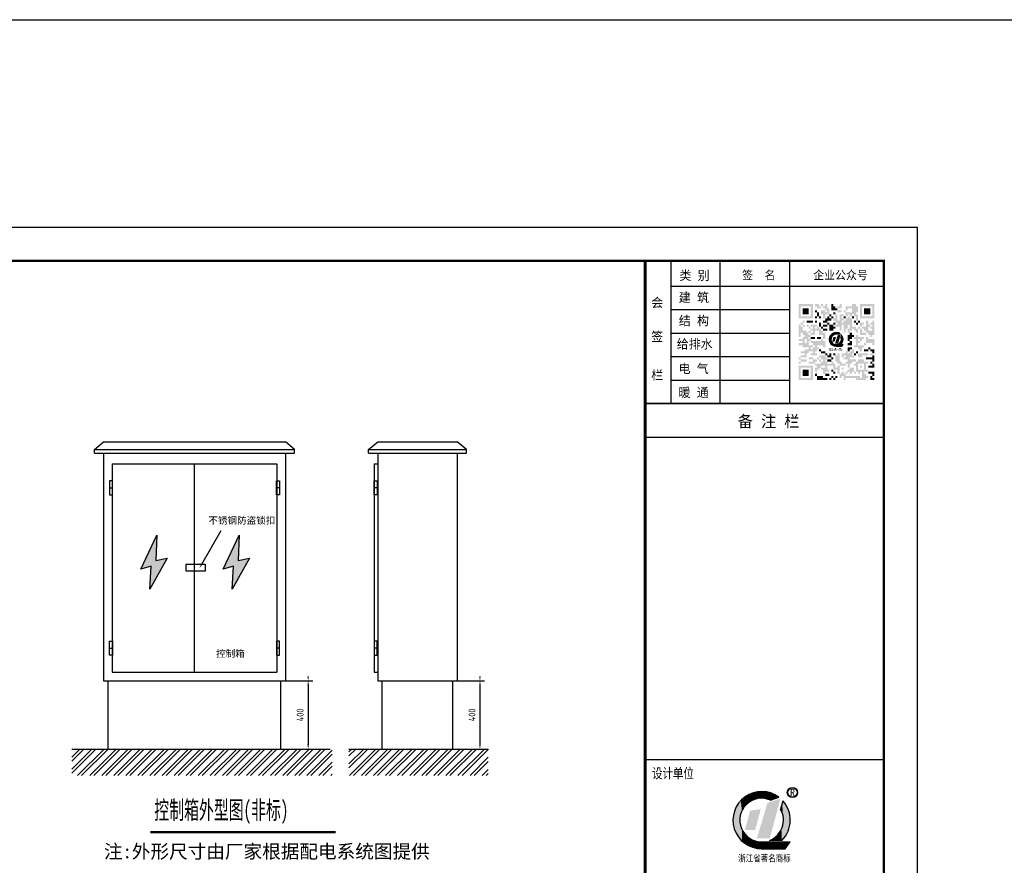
# Model space of a CAD drawing. Extents: x -345179 to -55199, y 109828 to 309166.
# Tile 19 of 30: x -198053 to -168678, y 283944 to 309166. Entities that reach past the tile are written whole.
import ezdxf
from ezdxf.enums import TextEntityAlignment as Align

# ---------------------------------------------------------------- set-up
doc = ezdxf.new("R2010")
doc.units = 0
doc.header["$LTSCALE"] = 1000
doc.header["$MEASUREMENT"] = 0
doc.linetypes.add('CONTINOUS', pattern=[0])
doc.layers.get('0').update_dxf_attribs({"color": 252})
doc.layers.add('图框', color=103, linetype='Continuous')
doc.layers.add('路灯', color=7, linetype='Continuous')
doc.styles.add('_TEL_DIM', font='SIMPLEX.shx', dxfattribs={"width": 0.6, "height": 3.5, "bigfont": 'HZTXT.shx'})
doc.styles.get("Standard").update_dxf_attribs({"font": 'gbenor.shx', "bigfont": 'gbcbig.shx'})
doc.styles.add('图框', font='txt', dxfattribs={"width": 0.8})

# ---------------------------------------------------------------- blocks, each defined once
blk = doc.blocks.new('*U50')
at = {"layer": '图框'}
for points in [[(79826, 23088), (79803, 23140), (79826, 23227)], [(79838, 23062), (79826, 23227), (79838, 23270)], [(79826, 23088), (79826, 23227), (79838, 23062)], [(79851, 23034), (79838, 23270), (79851, 23318)], [(79838, 23062), (79838, 23270), (79851, 23034)], [(79865, 22973), (79851, 23318), (79865, 23371)], [(79851, 23034), (79851, 23318), (79865, 22973)], [(79867, 22966), (79865, 23371), (79867, 23378)], [(79865, 22973), (79865, 23371), (79867, 22966)], [(79867, 22966), (79867, 23378), (79877, 22920)], [(79877, 22920), (79877, 23363), (79882, 22804)], [(79598, 22265), (79494, 22265), (79598, 22318)], [(79690, 22265), (79598, 22318), (79690, 22390)], [(79598, 22265), (79598, 22318), (79690, 22265)], [(79767, 22265), (79690, 22390), (79767, 22478)], [(79803, 22265), (79767, 22478), (79803, 22539)], [(79826, 22265), (79803, 22539), (79826, 22578)], [(79838, 22265), (79826, 22578), (79838, 22611)], [(79851, 22281), (79838, 22611), (79851, 22648)], [(79865, 22298), (79851, 22648), (79865, 22688)], [(79867, 22300), (79865, 22688), (79867, 22699)], [(79877, 22313), (79867, 22699), (79877, 22771)], [(79882, 22319), (79877, 22771), (79882, 22804)]]:
    blk.add_solid(points, dxfattribs=at)
at = {"layer": '图框', "extrusion": (0, 0, -1)}
for points in [[(-79877, 22920), (-79867, 23378), (-79877, 23363)], [(-79882, 22804), (-79877, 23363), (-79882, 23357)], [(-79882, 22319), (-79882, 23357), (-79936, 22383)], [(-79936, 22383), (-79882, 23357), (-79936, 23285)], [(-79936, 22383), (-79936, 23285), (-79958, 22424)], [(-79958, 22424), (-79936, 23285), (-79958, 23255)], [(-79958, 22424), (-79958, 23255), (-80009, 22518)], [(-80009, 22518), (-79958, 23255), (-80009, 23149)], [(-80009, 22518), (-80009, 23149), (-80025, 22566)], [(-80025, 22566), (-80009, 23149), (-80025, 23117)], [(-80025, 22566), (-80025, 23117), (-80056, 22664)], [(-80056, 22664), (-80025, 23117), (-80056, 22998)], [(-79690, 22265), (-79690, 22390), (-79767, 22265)], [(-79767, 22265), (-79767, 22478), (-79803, 22265)], [(-79803, 22265), (-79803, 22539), (-79826, 22265)], [(-79826, 22265), (-79826, 22578), (-79838, 22265)], [(-79838, 22265), (-79838, 22611), (-79851, 22281)], [(-79851, 22281), (-79851, 22648), (-79865, 22298)], [(-79865, 22298), (-79865, 22688), (-79867, 22300)], [(-79867, 22300), (-79867, 22699), (-79877, 22313)], [(-79877, 22313), (-79877, 22771), (-79882, 22319)], [(-80056, 22664), (-80056, 22998), (-80064, 22728)], [(-80064, 22728), (-80056, 22998), (-80064, 22969)], [(-80064, 22728), (-80064, 22969), (-80075, 22816)]]:
    blk.add_solid(points, dxfattribs=at)
blk = doc.blocks.new('*U49')
at = {"layer": '图框', "extrusion": (0, 0, -1)}
for points in [[(-79432, 22328), (-79137, 22328), (-79432, 23319)], [(-79432, 22328), (-79432, 23319), (-79500, 22328)]]:
    blk.add_solid(points, dxfattribs=at)
at = {"layer": '图框'}
for points in [[(79500, 22328), (79432, 23319), (79500, 23343)], [(79500, 22328), (79500, 23343), (79799, 23444)]]:
    blk.add_solid(points, dxfattribs=at)
blk = doc.blocks.new('*U48')
at = {"layer": '图框', "extrusion": (0, 0, -1)}
for points in [[(-78944, 22556), (-78799, 22556), (-78944, 23099)], [(-78944, 22556), (-78944, 23099), (-79087, 22556)]]:
    blk.add_solid(points, dxfattribs=at)
at = {"layer": '图框'}
for points in [[(79087, 22556), (78944, 23099), (79087, 23122)], [(79087, 22556), (79087, 23122), (79245, 23147)]]:
    blk.add_solid(points, dxfattribs=at)
blk = doc.blocks.new('*U47')
at = {"layer": '图框'}
for points in [[(78504, 22591), (78487, 23017), (78504, 23092)], [(78538, 22497), (78504, 23092), (78538, 23167)], [(78504, 22591), (78504, 23092), (78538, 22497)], [(78566, 22449), (78538, 23167), (78566, 23232)], [(78538, 22497), (78538, 23167), (78566, 22449)], [(78615, 22366), (78566, 23232), (78615, 23302)], [(78566, 22449), (78566, 23232), (78615, 22366)], [(78653, 22322), (78615, 23302), (78653, 23357)], [(78615, 22366), (78615, 23302), (78653, 22322)], [(78657, 22318), (78653, 23357), (78657, 23360)], [(78653, 22322), (78653, 23357), (78657, 22318)], [(78659, 22905), (78657, 23360), (78659, 23362)], [(78676, 22987), (78659, 23362), (78676, 23379)], [(78682, 23018), (78676, 23379), (78682, 23385)], [(78715, 23097), (78682, 23385), (78715, 23417)], [(78716, 23099), (78715, 23417), (78716, 23418)], [(78726, 23123), (78716, 23418), (78726, 23428)], [(78762, 23179), (78726, 23428), (78762, 23463)], [(78775, 23198), (78762, 23463), (78775, 23472)], [(78789, 23219), (78775, 23472), (78789, 23481)], [(78835, 23268), (78789, 23481), (78835, 23512)], [(78851, 23284), (78835, 23512), (78851, 23523)], [(78868, 23302), (78851, 23523), (78868, 23534)], [(78889, 23317), (78868, 23534), (78889, 23548)], [(78942, 23355), (78889, 23548), (78942, 23570)], [(78962, 23368), (78942, 23570), (78962, 23578)], [(78971, 23373), (78962, 23578), (78971, 23582)], [(79030, 23400), (78971, 23582), (79030, 23606)], [(79045, 23406), (79030, 23606), (79045, 23610)], [(79066, 23416), (79045, 23610), (79066, 23614)], [(79117, 23429), (79066, 23614), (79117, 23625)], [(79155, 23438), (79117, 23625), (79155, 23633)], [(79177, 23444), (79155, 23633), (79177, 23637)], [(79179, 23444), (79177, 23637), (79179, 23638)], [(79269, 23449), (79179, 23638), (79269, 23639)], [(79292, 23450), (79269, 23639), (79292, 23640)], [(79292, 23450), (79292, 23640), (79331, 23445)], [(79331, 23445), (79292, 23640), (79331, 23640)], [(79331, 23445), (79331, 23640), (79405, 23435)], [(79405, 23435), (79405, 23627), (79481, 23410)], [(79481, 23410), (79481, 23614), (79514, 23400)], [(79624, 23437), (79624, 23560), (79754, 23481)], [(78470, 22753), (78464, 22792), (78470, 22944)], [(78487, 22641), (78470, 22944), (78487, 23017)], [(78470, 22753), (78470, 22944), (78487, 22641)], [(78487, 22641), (78487, 23017), (78504, 22591)], [(78657, 22318), (78657, 22791), (78659, 22315)], [(78659, 22315), (78659, 22778), (78676, 22296)], [(78676, 22296), (78676, 22678), (78682, 22289)], [(78682, 22289), (78682, 22661), (78715, 22251)], [(78715, 22251), (78715, 22572), (78716, 22250)], [(78716, 22250), (78716, 22570), (78726, 22242)], [(78726, 22242), (78726, 22553), (78762, 22214)], [(78762, 22214), (78762, 22493), (78775, 22204)], [(78775, 22204), (78775, 22472), (78789, 22193)], [(78789, 22193), (78789, 22456), (78835, 22157)], [(78835, 22157), (78835, 22404), (78851, 22149)], [(78851, 22149), (78851, 22386), (78868, 22140)], [(78868, 22140), (78868, 22373), (78889, 22129)], [(78889, 22129), (78889, 22357), (78942, 22102)], [(78942, 22102), (78942, 22317), (78962, 22092)], [(78962, 22092), (78962, 22307), (78971, 22088)], [(78971, 22088), (78971, 22302), (79030, 22070)], [(79030, 22070), (79030, 22272), (79045, 22066)], [(79045, 22066), (79045, 22265), (79066, 22060)], [(79066, 22060), (79066, 22259), (79117, 22045)], [(79117, 22045), (79117, 22244), (79155, 22041)], [(79155, 22041), (79155, 22233), (79177, 22039)], [(79177, 22039), (79177, 22231), (79179, 22039)], [(79179, 22039), (79179, 22231), (79269, 22030)], [(79292, 22030), (79269, 22222), (79292, 22222)], [(79331, 22030), (79292, 22222), (79331, 22222)], [(79405, 22030), (79331, 22222), (79405, 22222)], [(79481, 22030), (79405, 22222), (79481, 22222)], [(79514, 22030), (79481, 22222), (79514, 22222)], [(79514, 22030), (79514, 22222), (79624, 22030)], [(79624, 22030), (79514, 22222), (79624, 22222)], [(79754, 22030), (79624, 22222), (79754, 22222)], [(79935, 22030), (79754, 22222), (79935, 22222)], [(79935, 22030), (79935, 22222), (80068, 22222)]]:
    blk.add_solid(points, dxfattribs=at)
at = {"layer": '图框', "extrusion": (0, 0, -1)}
for points in [[(-78657, 22791), (-78657, 23360), (-78659, 22905)], [(-78659, 22905), (-78659, 23362), (-78676, 22987)], [(-78676, 22987), (-78676, 23379), (-78682, 23018)], [(-78682, 23018), (-78682, 23385), (-78715, 23097)], [(-78715, 23097), (-78715, 23417), (-78716, 23099)], [(-78716, 23099), (-78716, 23418), (-78726, 23123)], [(-78726, 23123), (-78726, 23428), (-78762, 23179)], [(-78762, 23179), (-78762, 23463), (-78775, 23198)], [(-78775, 23198), (-78775, 23472), (-78789, 23219)], [(-78789, 23219), (-78789, 23481), (-78835, 23268)], [(-78835, 23268), (-78835, 23512), (-78851, 23284)], [(-78851, 23284), (-78851, 23523), (-78868, 23302)], [(-78868, 23302), (-78868, 23534), (-78889, 23317)], [(-78889, 23317), (-78889, 23548), (-78942, 23355)], [(-78942, 23355), (-78942, 23570), (-78962, 23368)], [(-78962, 23368), (-78962, 23578), (-78971, 23373)], [(-78971, 23373), (-78971, 23582), (-79030, 23400)], [(-79030, 23400), (-79030, 23606), (-79045, 23406)], [(-79045, 23406), (-79045, 23610), (-79066, 23416)], [(-79066, 23416), (-79066, 23614), (-79117, 23429)], [(-79117, 23429), (-79117, 23625), (-79155, 23438)], [(-79155, 23438), (-79155, 23633), (-79177, 23444)], [(-79177, 23444), (-79177, 23637), (-79179, 23444)], [(-79179, 23444), (-79179, 23638), (-79269, 23449)], [(-79269, 23449), (-79269, 23639), (-79292, 23450)], [(-79405, 23435), (-79331, 23640), (-79405, 23627)], [(-79481, 23410), (-79405, 23627), (-79481, 23614)], [(-79514, 23400), (-79481, 23614), (-79514, 23602)], [(-79514, 23400), (-79514, 23602), (-79624, 23437)], [(-79624, 23437), (-79514, 23602), (-79624, 23560)], [(-78659, 22315), (-78657, 22791), (-78659, 22778)], [(-78676, 22296), (-78659, 22778), (-78676, 22678)], [(-78682, 22289), (-78676, 22678), (-78682, 22661)], [(-78715, 22251), (-78682, 22661), (-78715, 22572)], [(-78716, 22250), (-78715, 22572), (-78716, 22570)], [(-78726, 22242), (-78716, 22570), (-78726, 22553)], [(-78762, 22214), (-78726, 22553), (-78762, 22493)], [(-78775, 22204), (-78762, 22493), (-78775, 22472)], [(-78789, 22193), (-78775, 22472), (-78789, 22456)], [(-78835, 22157), (-78789, 22456), (-78835, 22404)], [(-78851, 22149), (-78835, 22404), (-78851, 22386)], [(-78868, 22140), (-78851, 22386), (-78868, 22373)], [(-78889, 22129), (-78868, 22373), (-78889, 22357)], [(-78942, 22102), (-78889, 22357), (-78942, 22317)], [(-78962, 22092), (-78942, 22317), (-78962, 22307)], [(-78971, 22088), (-78962, 22307), (-78971, 22302)], [(-79030, 22070), (-78971, 22302), (-79030, 22272)], [(-79045, 22066), (-79030, 22272), (-79045, 22265)], [(-79066, 22060), (-79045, 22265), (-79066, 22259)], [(-79117, 22045), (-79066, 22259), (-79117, 22244)], [(-79155, 22041), (-79117, 22244), (-79155, 22233)], [(-79177, 22039), (-79155, 22233), (-79177, 22231)], [(-79179, 22039), (-79177, 22231), (-79179, 22231)], [(-79269, 22030), (-79179, 22231), (-79269, 22222)], [(-79269, 22030), (-79269, 22222), (-79292, 22030)], [(-79292, 22030), (-79292, 22222), (-79331, 22030)], [(-79331, 22030), (-79331, 22222), (-79405, 22030)], [(-79405, 22030), (-79405, 22222), (-79481, 22030)], [(-79481, 22030), (-79481, 22222), (-79514, 22030)], [(-79624, 22030), (-79624, 22222), (-79754, 22030)], [(-79754, 22030), (-79754, 22222), (-79935, 22030)]]:
    blk.add_solid(points, dxfattribs=at)
blk = doc.blocks.new('ZJQY-A2')
at = {"layer": '图框'}
h = blk.add_hatch(color=256, dxfattribs=at)
h.paths.add_polyline_path([(56281, 39714), (55853, 39714), (55853, 39285), (56281, 39285)])
h.paths.add_polyline_path([(56219, 39652), (56219, 39347), (55913, 39347), (55913, 39652)], flags=16)
h.paths.add_polyline_path([(56158, 39408), (55976, 39408), (55976, 39592), (56158, 39592)], flags=0)
h = blk.add_hatch(color=256, dxfattribs=at)
h.paths.add_polyline_path([(56404, 39652), (56404, 39592), (56527, 39592), (56527, 39652), (56464, 39652), (56464, 39714), (56343, 39714), (56343, 39652)])
h.paths.add_polyline_path([(56587, 39714), (56527, 39714), (56527, 39652), (56587, 39652)], flags=17)
h.paths.add_polyline_path([(56648, 39652), (56587, 39652), (56587, 39592), (56648, 39592), (56648, 39529), (56709, 39529), (56709, 39469), (56648, 39469), (56648, 39529), (56527, 39529), (56527, 39408), (56587, 39408), (56587, 39285), (56648, 39285), (56648, 39408), (56771, 39408), (56771, 39592), (56709, 39592), (56709, 39714), (56648, 39714)])
h = blk.add_hatch(color=256, dxfattribs=at)
h.paths.add_polyline_path([(56955, 39469), (56894, 39469), (56894, 39408), (56955, 39408)])
h.paths.add_polyline_path([(57015, 39592), (56955, 39592), (56955, 39652), (56894, 39652), (56894, 39714), (56832, 39714), (56832, 39529), (57015, 39529)])
h = blk.add_hatch(color=256, dxfattribs=at)
h.paths.add_polyline_path([(57139, 39529), (57015, 39529), (57015, 39469), (57139, 39469)])
h.paths.add_polyline_path([(57139, 39714), (57076, 39714), (57076, 39652), (57015, 39652), (57015, 39592), (57139, 39592)])
h.paths.add_polyline_path([(57259, 39529), (57200, 39529), (57200, 39469), (57259, 39469)])
h.paths.add_polyline_path([(57321, 39592), (57444, 39592), (57444, 39469), (57259, 39469), (57259, 39347), (57321, 39347), (57321, 39408), (57381, 39408), (57381, 39347), (57444, 39347), (57444, 39408), (57504, 39408), (57504, 39347), (57565, 39347), (57565, 39225), (57628, 39225), (57628, 39408), (57565, 39408), (57565, 39469), (57628, 39469), (57628, 39652), (57565, 39652), (57565, 39714), (57444, 39714), (57444, 39652), (57259, 39652), (57259, 39529), (57321, 39529)])
h = blk.add_hatch(color=256, dxfattribs=at)
h.paths.add_polyline_path([(58117, 39714), (57687, 39714), (57687, 39285), (58117, 39285)])
h.paths.add_polyline_path([(57750, 39347), (57750, 39652), (58055, 39652), (58055, 39347)], flags=16)
h.paths.add_polyline_path([(57809, 39408), (57809, 39592), (57995, 39592), (57995, 39408)], flags=0)
for points in [[(56158, 39592), (55976, 39592), (55976, 39408), (56158, 39408)], [(57444, 39285), (57381, 39285), (57381, 39347), (57321, 39347), (57321, 39285), (57259, 39285), (57259, 39225), (57200, 39225), (57200, 39163), (57139, 39163), (57139, 39225), (57200, 39225), (57200, 39285), (57139, 39285), (57139, 39347), (57200, 39347), (57200, 39408), (57076, 39408), (57076, 39225), (57015, 39225), (57015, 39408), (56955, 39408), (56955, 39285), (56894, 39285), (56894, 39225), (56955, 39225), (56955, 39163), (57015, 39163), (57015, 39103), (56955, 39103), (56955, 39040), (57076, 39040), (57076, 38918), (57139, 38918), (57139, 39103), (57200, 39103), (57200, 38858), (57259, 38858), (57259, 38979), (57321, 38979), (57321, 39103), (57381, 39103), (57381, 38979), (57321, 38979), (57321, 38858), (57381, 38858), (57381, 38918), (57444, 38918), (57444, 38979), (57504, 38979), (57504, 38918), (57565, 38918), (57565, 38858), (57628, 38858), (57628, 38979), (57565, 38979), (57565, 39040), (57444, 39040)], [(57995, 39592), (57809, 39592), (57809, 39408), (57995, 39408)], [(56158, 38858), (56097, 38858), (56097, 38918), (55976, 38918), (55976, 39040), (55913, 39040), (55913, 39103), (55853, 39103), (55853, 38736), (55913, 38736), (55913, 38858), (55976, 38858), (55976, 38796), (56034, 38796), (56034, 38736), (56158, 38736), (56219, 38736), (56219, 38796), (56158, 38796)], [(56343, 38918), (56464, 38918), (56464, 38796), (56587, 38796), (56587, 38674), (56648, 38674), (56648, 38858), (56587, 38858), (56587, 38918), (56527, 38918), (56527, 38979), (56464, 38979), (56464, 39040), (56404, 39040), (56404, 38979), (56343, 38979), (56343, 39040), (56404, 39040), (56404, 39103), (56219, 39103), (56219, 39040), (56281, 39040), (56281, 38979), (56219, 38979), (56219, 38918), (56281, 38918), (56281, 38858), (56219, 38858), (56219, 38796), (56343, 38796)], [(56894, 38979), (56955, 38979), (56955, 39040), (56894, 39040), (56894, 39103), (56771, 39103), (56771, 38918), (56894, 38918)], [(56955, 39163), (56894, 39163), (56894, 39103), (56955, 39103)], [(57932, 39040), (57995, 39040), (57995, 39103), (57932, 39103), (57932, 39225), (57871, 39225), (57871, 39040), (57750, 39040), (57750, 38979), (57809, 38979), (57809, 38918), (57871, 38918), (57871, 38858), (57932, 38858), (57932, 38796), (57995, 38796), (57995, 38736), (58055, 38736), (58055, 38796), (58117, 38796), (58117, 39225), (58055, 39225), (58055, 39163), (57995, 39163), (57995, 39103), (58055, 39103), (58055, 39040), (57995, 39040), (57995, 38979), (58055, 38979), (58055, 38918), (57932, 38918)], [(57504, 38796), (57444, 38796), (57444, 38858), (57381, 38858), (57381, 38796), (57321, 38796), (57321, 38612), (57381, 38612), (57381, 38674), (57444, 38674), (57444, 38736), (57504, 38736)], [(57444, 38612), (57381, 38612), (57381, 38551), (57321, 38551), (57321, 38489), (57444, 38489)], [(56527, 38368), (56464, 38368), (56464, 38307), (56527, 38307)], [(56648, 38307), (56527, 38307), (56527, 38247), (56648, 38247)], [(56709, 38247), (56648, 38247), (56648, 38184), (56709, 38184)], [(56955, 38247), (56894, 38247), (56894, 38184), (56955, 38184)], [(57139, 38000), (57076, 38000), (57076, 38247), (57015, 38247), (57015, 38184), (56955, 38184), (56955, 38000), (57015, 38000), (57015, 37938), (57076, 37938), (57076, 37878), (57259, 37878), (57259, 37938), (57139, 37938)], [(57444, 38000), (57565, 38000), (57565, 38062), (57381, 38062), (57381, 38122), (57504, 38122), (57504, 38184), (57444, 38184), (57444, 38247), (57504, 38247), (57504, 38368), (57444, 38368), (57444, 38307), (57381, 38307), (57381, 38247), (57321, 38247), (57321, 38307), (57259, 38307), (57259, 38247), (57139, 38247), (57139, 38122), (57200, 38122), (57200, 38184), (57259, 38184), (57259, 38122), (57200, 38122), (57200, 38062), (57321, 38062), (57321, 38000), (57259, 38000), (57259, 37938), (57321, 37938), (57321, 37817), (57381, 37817), (57381, 37938), (57444, 37938)], [(57444, 38429), (57321, 38429), (57321, 38307), (57381, 38307), (57381, 38368), (57444, 38368)], [(56464, 37817), (56527, 37817), (56527, 37878), (56648, 37878), (56648, 37817), (56527, 37817), (56527, 37755), (56587, 37755), (56587, 37635), (56648, 37635), (56648, 37694), (56771, 37694), (56771, 37755), (56709, 37755), (56709, 37878), (56894, 37878), (56894, 37755), (57015, 37755), (57015, 37635), (57076, 37635), (57076, 37878), (57015, 37878), (57015, 37817), (56955, 37817), (56955, 37938), (56894, 37938), (56894, 38000), (56832, 38000), (56832, 37938), (56709, 37938), (56709, 38000), (56648, 38000), (56648, 38062), (56709, 38062), (56709, 38122), (56648, 38122), (56648, 38184), (56464, 38184), (56464, 38122), (56527, 38122), (56527, 38062), (56587, 38062), (56587, 38000), (56527, 38000), (56527, 37938), (56343, 37938), (56343, 37878), (56404, 37878), (56404, 37817), (56343, 37817), (56343, 37694), (56404, 37694), (56404, 37755), (56464, 37755)], [(58117, 38184), (58055, 38184), (58055, 38122), (57871, 38122), (57871, 38062), (58055, 38062), (58055, 38000), (58117, 38000)], [(56158, 37755), (55976, 37755), (55976, 37571), (56158, 37571)], [(56404, 37635), (56343, 37635), (56343, 37571), (56404, 37571)], [(56771, 37635), (56648, 37635), (56648, 37571), (56771, 37571)], [(56894, 37755), (56832, 37755), (56832, 37694), (56894, 37694)], [(56955, 37694), (56894, 37694), (56894, 37635), (56955, 37635)], [(56709, 37510), (56587, 37510), (56587, 37571), (56404, 37571), (56404, 37449), (56709, 37449)], [(56894, 37571), (56832, 37571), (56832, 37510), (56894, 37510)]]:
    blk.add_hatch(color=256, dxfattribs=at).paths.add_polyline_path(points)
h = blk.add_hatch(color=256, dxfattribs=at)
h.paths.add_polyline_path([(56464, 39469), (56404, 39469), (56404, 39347), (56464, 39347)])
h.paths.add_polyline_path([(56527, 39347), (56464, 39347), (56464, 39285), (56527, 39285)])
h.paths.add_polyline_path([(56404, 39347), (56343, 39347), (56343, 39285), (56404, 39285)])
h.paths.add_polyline_path([(56404, 39529), (56343, 39529), (56343, 39469), (56404, 39469)])
h = blk.add_hatch(color=256, dxfattribs=at)
h.paths.add_polyline_path([(56832, 39285), (56771, 39285), (56771, 39347), (56709, 39347), (56709, 39285), (56648, 39285), (56648, 39225), (56587, 39225), (56587, 39163), (56709, 39163), (56709, 39225), (56832, 39225)])
h.paths.add_polyline_path([(56771, 39163), (56709, 39163), (56709, 39103), (56771, 39103)])
h.paths.add_polyline_path([(56894, 39347), (56832, 39347), (56832, 39285), (56894, 39285)])
h.paths.add_polyline_path([(56832, 39408), (56771, 39408), (56771, 39347), (56832, 39347)])
h = blk.add_hatch(color=256, dxfattribs=at)
h.paths.add_polyline_path([(56219, 38918), (56158, 38918), (56158, 38858), (56219, 38858)])
h.paths.add_polyline_path([(56219, 39040), (56158, 39040), (56158, 38979), (56219, 38979)])
h.paths.add_polyline_path([(56158, 39103), (56097, 39103), (56097, 39040), (56158, 39040)])
h.paths.add_polyline_path([(56034, 39103), (55976, 39103), (55976, 39040), (56034, 39040)])
h.paths.add_polyline_path([(55976, 39163), (55913, 39163), (55913, 39103), (55976, 39103)])
h.paths.add_polyline_path([(56034, 39225), (55976, 39225), (55976, 39163), (56034, 39163)])
h = blk.add_hatch(color=256, dxfattribs=at)
h.paths.add_polyline_path([(56281, 39225), (56097, 39225), (56097, 39163), (56281, 39163)])
h.paths.add_polyline_path([(56404, 39225), (56343, 39225), (56343, 39163), (56404, 39163)])
h = blk.add_hatch(color=256, dxfattribs=at)
h.paths.add_polyline_path([(56527, 39163), (56464, 39163), (56464, 39040), (56527, 39040)])
h.paths.add_polyline_path([(56587, 39040), (56527, 39040), (56527, 38979), (56587, 38979)])
h.paths.add_polyline_path([(56709, 38979), (56587, 38979), (56587, 38918), (56709, 38918)])
h.paths.add_polyline_path([(56709, 39103), (56587, 39103), (56587, 39040), (56709, 39040)])
h = blk.add_hatch(color=256, dxfattribs=at)
h.paths.add_polyline_path([(57259, 39347), (57200, 39347), (57200, 39285), (57259, 39285)])
h.paths.add_polyline_path([(57504, 39347), (57444, 39347), (57444, 39285), (57504, 39285)])
h = blk.add_hatch(color=256, dxfattribs=at)
h.paths.add_polyline_path([(57565, 39225), (57504, 39225), (57504, 39163), (57565, 39163)])
h.paths.add_polyline_path([(57628, 39163), (57565, 39163), (57565, 39103), (57628, 39103)])
h.paths.add_polyline_path([(57687, 39225), (57628, 39225), (57628, 39163), (57687, 39163)])
h = blk.add_hatch(color=256, dxfattribs=at)
h.paths.add_polyline_path([(57809, 39163), (57687, 39163), (57687, 39040), (57750, 39040), (57750, 39103), (57809, 39103)])
h.paths.add_polyline_path([(57687, 39040), (57628, 39040), (57628, 38979), (57687, 38979)])
h.paths.add_polyline_path([(57750, 38979), (57687, 38979), (57687, 38796), (57871, 38796), (57871, 38858), (57750, 38858)])
h = blk.add_hatch(color=256, dxfattribs=at)
h.paths.add_polyline_path([(58117, 38674), (57932, 38674), (57932, 38736), (57871, 38736), (57871, 38551), (58055, 38551), (58055, 38489), (58117, 38489)])
h.paths.add_polyline_path([(57871, 38551), (57809, 38551), (57809, 38489), (57871, 38489)])
h.paths.add_polyline_path([(57809, 38489), (57628, 38489), (57628, 38551), (57687, 38551), (57687, 38612), (57628, 38612), (57628, 38674), (57687, 38674), (57687, 38612), (57750, 38612), (57750, 38674), (57809, 38674), (57809, 38736), (57628, 38736), (57628, 38796), (57565, 38796), (57565, 38736), (57504, 38736), (57504, 38674), (57565, 38674), (57565, 38489), (57504, 38489), (57504, 38429), (57628, 38429), (57628, 38368), (57687, 38368), (57687, 38307), (57750, 38307), (57750, 38429), (57809, 38429)])
h = blk.add_hatch(color=256, dxfattribs=at)
h.paths.add_polyline_path([(56158, 38612), (56219, 38612), (56219, 38674), (56158, 38674), (56158, 38736), (56034, 38736), (55976, 38736), (55976, 38674), (55853, 38674), (55853, 38612), (55976, 38612), (55976, 38551), (55853, 38551), (55853, 38489), (55976, 38489), (55976, 38429), (56158, 38429), (56158, 38368), (56034, 38368), (56034, 38307), (55913, 38307), (55913, 38247), (56034, 38247), (56034, 38184), (55913, 38184), (55913, 38122), (56097, 38122), (56097, 38247), (56158, 38247), (56158, 38307), (56281, 38307), (56281, 38247), (56219, 38247), (56219, 38184), (56404, 38184), (56404, 38247), (56343, 38247), (56343, 38307), (56404, 38307), (56404, 38368), (56464, 38368), (56464, 38429), (56404, 38429), (56404, 38489), (56587, 38489), (56587, 38429), (56648, 38429), (56648, 38612), (56587, 38612), (56587, 38674), (56527, 38674), (56527, 38612), (56219, 38612), (56219, 38551), (56281, 38551), (56281, 38489), (56343, 38489), (56343, 38429), (56281, 38429), (56281, 38368), (56219, 38368), (56219, 38429), (56281, 38429), (56281, 38489), (56158, 38489)])
h.paths.add_polyline_path([(56097, 38551), (56034, 38551), (56034, 38674), (56097, 38674)], flags=17)
h = blk.add_hatch(color=256, dxfattribs=at)
h.paths.add_polyline_path([(56343, 38736), (56219, 38736), (56219, 38674), (56343, 38674)])
h.paths.add_polyline_path([(56527, 38736), (56404, 38736), (56404, 38674), (56527, 38674)])
h = blk.add_hatch(color=256, dxfattribs=at)
h.paths.add_polyline_path([(56832, 38062), (56709, 38062), (56709, 38000), (56832, 38000)])
h.paths.add_polyline_path([(56894, 38122), (56832, 38122), (56832, 38062), (56894, 38062)])
h.paths.add_polyline_path([(56832, 38247), (56771, 38247), (56771, 38184), (56709, 38184), (56709, 38122), (56832, 38122)])
h = blk.add_hatch(color=256, dxfattribs=at)
h.paths.add_polyline_path([(57628, 38307), (57565, 38307), (57565, 38247), (57628, 38247)])
h.paths.add_polyline_path([(57565, 38247), (57504, 38247), (57504, 38184), (57565, 38184)])
h = blk.add_hatch(color=256, dxfattribs=at)
h.paths.add_polyline_path([(57932, 38247), (57628, 38247), (57628, 38122), (57750, 38122), (57750, 38184), (57932, 38184)])
h.paths.add_polyline_path([(58055, 38247), (57995, 38247), (57995, 38184), (58055, 38184)])
h = blk.add_hatch(color=256, dxfattribs=at)
h.paths.add_polyline_path([(58117, 38368), (57995, 38368), (57995, 38307), (58055, 38307), (58055, 38247), (58117, 38247)])
h.paths.add_polyline_path([(57995, 38429), (57932, 38429), (57932, 38368), (57995, 38368)])
h.paths.add_polyline_path([(57932, 38368), (57809, 38368), (57809, 38307), (57932, 38307)])
h = blk.add_hatch(color=256, dxfattribs=at)
h.paths.add_polyline_path([(56097, 38062), (55913, 38062), (55913, 38000), (56097, 38000)])
h.paths.add_polyline_path([(55913, 38122), (55853, 38122), (55853, 38062), (55913, 38062)])
h.paths.add_polyline_path([(55913, 38000), (55853, 38000), (55853, 37938), (55913, 37938)])
h.paths.add_polyline_path([(56281, 38122), (56158, 38122), (56158, 38062), (56281, 38062)])
h.paths.add_polyline_path([(56343, 38000), (56404, 38000), (56404, 38062), (56281, 38062), (56281, 38000), (56158, 38000), (56158, 37938), (56343, 37938)])
h.paths.add_polyline_path([(56464, 38122), (56404, 38122), (56404, 38062), (56464, 38062)])
h.paths.add_polyline_path([(56527, 38062), (56464, 38062), (56464, 38000), (56527, 38000)])
h = blk.add_hatch(color=256, dxfattribs=at)
h.paths.add_polyline_path([(57687, 37571), (57259, 37571), (57259, 37635), (57200, 37635), (57200, 37694), (57139, 37694), (57139, 37635), (57076, 37635), (57076, 37510), (57139, 37510), (57139, 37571), (57200, 37571), (57200, 37449), (57259, 37449), (57259, 37510), (57565, 37510), (57565, 37449), (57871, 37449), (57871, 37510), (57932, 37510), (57932, 37571), (57871, 37571), (57871, 37635), (57809, 37635), (57809, 37694), (57932, 37694), (57932, 37755), (57871, 37755), (57871, 37938), (57932, 37938), (57932, 38000), (57809, 38000), (57809, 38062), (57628, 38062), (57628, 38000), (57565, 38000), (57565, 37938), (57504, 37938), (57504, 37878), (57565, 37878), (57565, 37694), (57628, 37694), (57628, 37635), (57687, 37635), (57687, 37694), (57750, 37694), (57750, 37510), (57687, 37510)])
h.paths.add_polyline_path([(57628, 37755), (57628, 37938), (57809, 37938), (57809, 37755)], flags=16)
h.paths.add_polyline_path([(57687, 37817), (57687, 37878), (57750, 37878), (57750, 37817)], flags=0)
h = blk.add_hatch(color=256, dxfattribs=at)
h.paths.add_polyline_path([(58055, 38000), (57995, 38000), (57995, 37938), (58055, 37938)])
h.paths.add_polyline_path([(58117, 37938), (58055, 37938), (58055, 37878), (57932, 37878), (57932, 37817), (58117, 37817)])
h = blk.add_hatch(color=256, dxfattribs=at)
h.paths.add_polyline_path([(56281, 37878), (55853, 37878), (55853, 37449), (56281, 37449)])
h.paths.add_polyline_path([(56219, 37817), (56219, 37510), (55913, 37510), (55913, 37817)], flags=16)
h.paths.add_polyline_path([(56158, 37755), (56158, 37571), (55976, 37571), (55976, 37755)], flags=0)
h = blk.add_hatch(color=256, dxfattribs=at)
h.paths.add_polyline_path([(57504, 37817), (57381, 37817), (57381, 37755), (57321, 37755), (57321, 37694), (57381, 37694), (57381, 37635), (57444, 37635), (57444, 37694), (57504, 37694)])
h.paths.add_polyline_path([(57321, 37694), (57259, 37694), (57259, 37635), (57321, 37635)])
h.paths.add_polyline_path([(57565, 37694), (57504, 37694), (57504, 37635), (57565, 37635)])
h.paths.add_polyline_path([(57200, 37817), (57139, 37817), (57139, 37755), (57200, 37755)])
h = blk.add_hatch(color=256, dxfattribs=at)
h.paths.add_polyline_path([(58117, 37694), (57932, 37694), (57932, 37635), (58055, 37635), (58055, 37571), (58117, 37571)])
h.paths.add_polyline_path([(58117, 37510), (58055, 37510), (58055, 37571), (57995, 37571), (57995, 37449), (58117, 37449)])
h = blk.add_hatch(color=256, dxfattribs=at)
h.paths.add_polyline_path([(56832, 37510), (56771, 37510), (56771, 37449), (56832, 37449)])
h.paths.add_polyline_path([(56955, 37510), (56894, 37510), (56894, 37449), (56955, 37449)])
h.paths.add_polyline_path([(57015, 37571), (56955, 37571), (56955, 37510), (57015, 37510)])
h = blk.add_hatch(color=256, dxfattribs=at)
h.paths.add_polyline_path([(55824, 25146, 1), (55519, 25146, 1)])
h.paths.add_polyline_path([(55534, 25146, -1), (55809, 25146, -1)], flags=16)
for p, q in [((58400, 41000), (2500, 41000)), ((52046, 41000), (52046, 36750)), ((53510, 41000), (53510, 36750)), ((55583, 41000), (55583, 36750)), ((58400, 1000), (58400, 41000)), ((52046, 40250), (58400, 40250)), ((52046, 39550), (55583, 39550)), ((52046, 38850), (55583, 38850)), ((56976, 38505), (57180, 38505)), ((57121, 38516), (57034, 38516)), ((57146, 38456), (57180, 38505)), ((56976, 38456), (57146, 38456)), ((52046, 38150), (55583, 38150)), ((52046, 37450), (55583, 37450)), ((51278, 35746), (58400, 35746)), ((51278, 26129), (58400, 26129)), ((55013, 24921), (55267, 25006)), ((55386, 24897), (55319, 24645)), ((54752, 23672), (55600, 23672)), ((55356, 23718), (54992, 23718)), ((55458, 23468), (55600, 23672)), ((54752, 23468), (55458, 23468))]:
    blk.add_line(p, q, dxfattribs=at)
at = {"layer": '图框', "flags": 128}
blk.add_lwpolyline([(0, 0), (59400, 0), (59400, 42000), (0, 42000), (0, 0)], dxfattribs=at)
at = {"layer": '图框', "const_width": 70}
blk.add_lwpolyline([(58400, 41000), (2500, 41000), (2500, 1000), (58400, 1000)], close=True, dxfattribs=at)
at = {"layer": '图框'}
for points, const_width in [([(51278, 41000), (51278, 1000)], 90.5), ([(51278, 36750), (58400, 36750)], 50)]:
    blk.add_lwpolyline(points, dxfattribs=dict(at, const_width=const_width))
for radius in [153, 138]:
    blk.add_circle((55671, 25146), radius, dxfattribs=at)
for centre, radius, start, end in [((56976, 38661), 205, 53.0165, 270), ((56976, 38661), 156, 66.4496, 270), ((56976, 38661), 205, 314.8813, 42.1544), ((56976, 38661), 156, 291.55, 29.6066), ((54752, 24323), 855, 53.0165, 270), ((54752, 24323), 651, 66.4496, 270), ((54752, 24323), 855, 314.8813, 42.1544), ((54752, 24323), 651, 291.55, 29.6066)]:
    blk.add_arc(centre, radius, start, end, dxfattribs=at)
for points in [[(54215, 24686), (54176, 24951), (54215, 24988)], [(54228, 24707), (54215, 24988), (54228, 24997)], [(54243, 24729), (54228, 24997), (54243, 25007)], [(54292, 24781), (54243, 25007), (54292, 25040)], [(54309, 24798), (54292, 25040), (54309, 25051)], [(54327, 24817), (54309, 25051), (54327, 25063)], [(54350, 24833), (54327, 25063), (54350, 25078)], [(54406, 24873), (54350, 25078), (54406, 25101)], [(54427, 24887), (54406, 25101), (54427, 25110)], [(54436, 24892), (54427, 25110), (54436, 25114)], [(54499, 24921), (54436, 25114), (54499, 25140)], [(54514, 24928), (54499, 25140), (54514, 25143)], [(54537, 24938), (54514, 25143), (54537, 25148)], [(54591, 24952), (54537, 25148), (54591, 25159)], [(54631, 24962), (54591, 25159), (54631, 25168)], [(54655, 24967), (54631, 25168), (54655, 25173)], [(54657, 24968), (54655, 25173), (54657, 25173)], [(54752, 24973), (54657, 25173), (54752, 25175)], [(54777, 24974), (54752, 25175), (54777, 25175)], [(54819, 24969), (54777, 25175), (54819, 25176)], [(54777, 24974), (54777, 25175), (54819, 24969)], [(54819, 24969), (54819, 25176), (54897, 24958)], [(54897, 24958), (54897, 25162), (54978, 24932)], [(54978, 24932), (54978, 25148), (55013, 24921)], [(55129, 24960), (55129, 25091), (55267, 25006)], [(54007, 23912), (53977, 24674), (54007, 24742)], [(54059, 23824), (54007, 24742), (54059, 24817)], [(54007, 23912), (54007, 24742), (54059, 23824)], [(54099, 23777), (54059, 24817), (54099, 24875)], [(54059, 23824), (54059, 24817), (54099, 23777)], [(54103, 23773), (54099, 24875), (54103, 24879)], [(54099, 23777), (54099, 24875), (54103, 23773)], [(54105, 24396), (54103, 24879), (54105, 24881)], [(54123, 24483), (54105, 24881), (54123, 24899)], [(54130, 24515), (54123, 24899), (54130, 24905)], [(54165, 24600), (54130, 24905), (54165, 24939)], [(54166, 24601), (54165, 24939), (54166, 24940)], [(54176, 24628), (54166, 24940), (54176, 24951)], [(54998, 23784), (54925, 24835), (54998, 24860)], [(54998, 23784), (54998, 24860), (55315, 24967)], [(55343, 24590), (55319, 24645), (55343, 24737)], [(55356, 24563), (55343, 24737), (55356, 24783)], [(55343, 24590), (55343, 24737), (55356, 24563)], [(55369, 24532), (55356, 24783), (55369, 24834)], [(55356, 24563), (55356, 24783), (55369, 24532)], [(55384, 24468), (55369, 24834), (55384, 24891)], [(55369, 24532), (55369, 24834), (55384, 24468)], [(55386, 24461), (55384, 24891), (55386, 24897)], [(55384, 24468), (55384, 24891), (55386, 24461)], [(55386, 24461), (55386, 24897), (55398, 24412)], [(55398, 24412), (55398, 24882), (55403, 24288)], [(53905, 24234), (53899, 24276), (53905, 24437)], [(53923, 24116), (53905, 24437), (53923, 24515)], [(53905, 24234), (53905, 24437), (53923, 24116)], [(53942, 24063), (53923, 24515), (53942, 24595)], [(53923, 24116), (53923, 24515), (53942, 24063)], [(53977, 23963), (53942, 24595), (53977, 24674)], [(53942, 24063), (53942, 24595), (53977, 23963)], [(53977, 23963), (53977, 24674), (54007, 23912)], [(54559, 24026), (54408, 24602), (54559, 24626)], [(54559, 24026), (54559, 24626), (54727, 24653)], [(54103, 23773), (54103, 24275), (54105, 23771)], [(54105, 23771), (54105, 24261), (54123, 23750)], [(54123, 23750), (54123, 24155), (54130, 23742)], [(54130, 23742), (54130, 24137), (54165, 23702)], [(55369, 23734), (55356, 24085), (55369, 24123)], [(55384, 23752), (55369, 24123), (55384, 24166)], [(55386, 23754), (55384, 24166), (55386, 24178)], [(55398, 23768), (55386, 24178), (55398, 24254)], [(55403, 23774), (55398, 24254), (55403, 24288)], [(54165, 23702), (54165, 24042), (54166, 23702)], [(54166, 23702), (54166, 24041), (54176, 23693)], [(54176, 23693), (54176, 24023), (54215, 23663)], [(54215, 23663), (54215, 23959), (54228, 23653)], [(54228, 23653), (54228, 23937), (54243, 23641)], [(54243, 23641), (54243, 23920), (54292, 23603)], [(54292, 23603), (54292, 23865), (54309, 23594)], [(54309, 23594), (54309, 23846), (54327, 23585)], [(54327, 23585), (54327, 23832), (54350, 23573)], [(54350, 23573), (54350, 23815), (54406, 23545)], [(55199, 23718), (55102, 23774), (55199, 23850)], [(55281, 23718), (55199, 23850), (55281, 23943)], [(55319, 23718), (55281, 23943), (55319, 24007)], [(55343, 23718), (55319, 24007), (55343, 24049)], [(55356, 23718), (55343, 24049), (55356, 24085)], [(54406, 23545), (54406, 23772), (54427, 23534)], [(54427, 23534), (54427, 23761), (54436, 23529)], [(54436, 23529), (54436, 23757), (54499, 23511)], [(54499, 23511), (54499, 23725), (54514, 23506)], [(54514, 23506), (54514, 23717), (54537, 23500)], [(54537, 23500), (54537, 23711), (54591, 23484)], [(54591, 23484), (54591, 23695), (54631, 23480)], [(54631, 23480), (54631, 23683), (54655, 23478)], [(54655, 23478), (54655, 23681), (54657, 23478)], [(54657, 23478), (54657, 23681), (54752, 23468)], [(54777, 23468), (54752, 23672), (54777, 23672)], [(54819, 23468), (54777, 23672), (54819, 23672)], [(54897, 23468), (54819, 23672), (54897, 23672)], [(54978, 23468), (54897, 23672), (54978, 23672)], [(55013, 23468), (54978, 23672), (55013, 23672)], [(55102, 23718), (54992, 23718), (55102, 23774)], [(55129, 23468), (55013, 23672), (55129, 23672)], [(55013, 23468), (55013, 23672), (55129, 23468)], [(55102, 23718), (55102, 23774), (55199, 23718)], [(55267, 23468), (55129, 23672), (55267, 23672)], [(55458, 23468), (55267, 23672), (55458, 23672)], [(55458, 23468), (55458, 23672), (55600, 23672)]]:
    blk.add_solid(points, dxfattribs=at)
at = {"layer": '图框', "extrusion": (0, 0, -1)}
for points in [[(-54215, 24686), (-54215, 24988), (-54228, 24707)], [(-54228, 24707), (-54228, 24997), (-54243, 24729)], [(-54243, 24729), (-54243, 25007), (-54292, 24781)], [(-54292, 24781), (-54292, 25040), (-54309, 24798)], [(-54309, 24798), (-54309, 25051), (-54327, 24817)], [(-54327, 24817), (-54327, 25063), (-54350, 24833)], [(-54350, 24833), (-54350, 25078), (-54406, 24873)], [(-54406, 24873), (-54406, 25101), (-54427, 24887)], [(-54427, 24887), (-54427, 25110), (-54436, 24892)], [(-54436, 24892), (-54436, 25114), (-54499, 24921)], [(-54499, 24921), (-54499, 25140), (-54514, 24928)], [(-54514, 24928), (-54514, 25143), (-54537, 24938)], [(-54537, 24938), (-54537, 25148), (-54591, 24952)], [(-54591, 24952), (-54591, 25159), (-54631, 24962)], [(-54631, 24962), (-54631, 25168), (-54655, 24967)], [(-54655, 24967), (-54655, 25173), (-54657, 24968)], [(-54657, 24968), (-54657, 25173), (-54752, 24973)], [(-54752, 24973), (-54752, 25175), (-54777, 24974)], [(-54897, 24958), (-54819, 25176), (-54897, 25162)], [(-54978, 24932), (-54897, 25162), (-54978, 25148)], [(-55013, 24921), (-54978, 25148), (-55013, 25135)], [(-55129, 24960), (-55013, 25135), (-55129, 25091)], [(-55013, 24921), (-55013, 25135), (-55129, 24960)], [(-54103, 24275), (-54103, 24879), (-54105, 24396)], [(-54105, 24396), (-54105, 24881), (-54123, 24483)], [(-54123, 24483), (-54123, 24899), (-54130, 24515)], [(-54130, 24515), (-54130, 24905), (-54165, 24600)], [(-54165, 24600), (-54165, 24939), (-54166, 24601)], [(-54166, 24601), (-54166, 24940), (-54176, 24628)], [(-54176, 24628), (-54176, 24951), (-54215, 24686)], [(-54925, 23784), (-54612, 23784), (-54925, 24835)], [(-54925, 23784), (-54925, 24835), (-54998, 23784)], [(-55398, 24412), (-55386, 24897), (-55398, 24882)], [(-55403, 24288), (-55398, 24882), (-55403, 24875)], [(-55459, 23843), (-55403, 24875), (-55459, 24799)], [(-55403, 23774), (-55403, 24875), (-55459, 23843)], [(-55483, 23886), (-55459, 24799), (-55483, 24767)], [(-55459, 23843), (-55459, 24799), (-55483, 23886)], [(-55538, 23985), (-55483, 24767), (-55538, 24655)], [(-55483, 23886), (-55483, 24767), (-55538, 23985)], [(-54408, 24026), (-54254, 24026), (-54408, 24602)], [(-54408, 24026), (-54408, 24602), (-54559, 24026)], [(-55554, 24036), (-55538, 24655), (-55554, 24621)], [(-55538, 23985), (-55538, 24655), (-55554, 24036)], [(-55587, 24140), (-55554, 24621), (-55587, 24495)], [(-55554, 24036), (-55554, 24621), (-55587, 24140)], [(-55596, 24209), (-55587, 24495), (-55596, 24463)], [(-55587, 24140), (-55587, 24495), (-55596, 24209)], [(-55596, 24209), (-55596, 24463), (-55607, 24301)], [(-54105, 23771), (-54103, 24275), (-54105, 24261)], [(-54123, 23750), (-54105, 24261), (-54123, 24155)], [(-54130, 23742), (-54123, 24155), (-54130, 24137)], [(-54165, 23702), (-54130, 24137), (-54165, 24042)], [(-55369, 23734), (-55369, 24123), (-55384, 23752)], [(-55384, 23752), (-55384, 24166), (-55386, 23754)], [(-55386, 23754), (-55386, 24178), (-55398, 23768)], [(-55398, 23768), (-55398, 24254), (-55403, 23774)], [(-54166, 23702), (-54165, 24042), (-54166, 24041)], [(-54176, 23693), (-54166, 24041), (-54176, 24023)], [(-54215, 23663), (-54176, 24023), (-54215, 23959)], [(-54228, 23653), (-54215, 23959), (-54228, 23937)], [(-54243, 23641), (-54228, 23937), (-54243, 23920)], [(-54292, 23603), (-54243, 23920), (-54292, 23865)], [(-54309, 23594), (-54292, 23865), (-54309, 23846)], [(-54327, 23585), (-54309, 23846), (-54327, 23832)], [(-54350, 23573), (-54327, 23832), (-54350, 23815)], [(-54406, 23545), (-54350, 23815), (-54406, 23772)], [(-55199, 23718), (-55199, 23850), (-55281, 23718)], [(-55281, 23718), (-55281, 23943), (-55319, 23718)], [(-55319, 23718), (-55319, 24007), (-55343, 23718)], [(-55343, 23718), (-55343, 24049), (-55356, 23718)], [(-55356, 23718), (-55356, 24085), (-55369, 23734)], [(-54427, 23534), (-54406, 23772), (-54427, 23761)], [(-54436, 23529), (-54427, 23761), (-54436, 23757)], [(-54499, 23511), (-54436, 23757), (-54499, 23725)], [(-54514, 23506), (-54499, 23725), (-54514, 23717)], [(-54537, 23500), (-54514, 23717), (-54537, 23711)], [(-54591, 23484), (-54537, 23711), (-54591, 23695)], [(-54631, 23480), (-54591, 23695), (-54631, 23683)], [(-54655, 23478), (-54631, 23683), (-54655, 23681)], [(-54657, 23478), (-54655, 23681), (-54657, 23681)], [(-54752, 23468), (-54657, 23681), (-54752, 23672)], [(-54752, 23468), (-54752, 23672), (-54777, 23468)], [(-54777, 23468), (-54777, 23672), (-54819, 23468)], [(-54819, 23468), (-54819, 23672), (-54897, 23468)], [(-54897, 23468), (-54897, 23672), (-54978, 23468)], [(-54978, 23468), (-54978, 23672), (-55013, 23468)], [(-55129, 23468), (-55129, 23672), (-55267, 23468)], [(-55267, 23468), (-55267, 23672), (-55458, 23468)]]:
    blk.add_solid(points, dxfattribs=at)
at = {"layer": '图框', "xscale": 0.254546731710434, "yscale": 0.254546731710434, "zscale": 0.254546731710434}
for name in ['*U47', '*U49', '*U50', '*U48']:
    blk.add_blockref(name, (36799, 32848), dxfattribs=at)
at = {"layer": '图框', "style": '图框'}
for s, height, p in [('类 别', 275, (52300, 40434)), ('签  名', 250, (54171, 40453)), ('企业公众号', 250, (56294, 40453)), ('建 筑', 275, (52280, 39775)), ('会', 275, (51457, 39623)), ('结 构', 275, (52280, 39083)), ('签', 275, (51457, 38608)), ('给排水', 275, (52218, 38388)), ('电 气', 275, (52271, 37656)), ('栏', 275, (51457, 37459)), ('暖 通', 275, (52271, 36944)), ('备 注 栏', 350, (54039, 36042)), ('R', 210, (55603, 25043))]:
    blk.add_text(s, height=height, dxfattribs=at).set_placement(p)
at = {"layer": '图框', "style": '图框', "width": 0.8}
for s, height, p in [('勤业设计集团', 64.8, (56764, 38327)), ('设计单位', 300, (51482, 25570)), ('浙江省著名商标', 200, (54052, 23084))]:
    blk.add_text(s, height=height, dxfattribs=at).set_placement(p)
for tag, p in [('项目负责', (5500, 39800)), ('专业负责', (5500, 39000)), ('设计', (5500, 38200))]:
    blk.add_attdef(tag, text='', height=250, dxfattribs=at).set_placement(p, align=Align.MIDDLE)
for tag, p, height in [('合作单位_001', (53809, 16006), 260), ('建设单位_001', (53809, 13737), 260), ('工程名称_001', (53816, 12136), 260), ('图名_001', (54824, 3959), 250)]:
    blk.add_attdef(tag, p, '', height=height, dxfattribs=at)
blk.add_attdef('子项名称', text='', height=260, dxfattribs=at).set_placement((55822, 11529), align=Align.MIDDLE_CENTER)
at = {"layer": '图框', "style": '图框'}
for tag, p in [('审定', (54563, 10222)), ('审核', (54563, 9421)), ('项目负责', (54563, 8621)), ('专业负责', (54563, 7820)), ('校对', (54563, 7019)), ('设计', (54563, 6219)), ('制图', (54563, 5418)), ('图号', (53622, 2805)), ('版本号', (57401, 2827)), ('日期', (53626, 2120)), ('工程编号', (57401, 2139))]:
    blk.add_attdef(tag, text='', height=250, dxfattribs=at).set_placement(p, align=Align.MIDDLE_CENTER)

msp = doc.modelspace()

# ---------------------------------------------------------------- hatches: boundary and pattern name
at = {"layer": '路灯', "ltscale": 10}
h = msp.add_hatch(color=0, dxfattribs=at)
h.paths.add_polyline_path([(-191535, 293039), (-191508, 293788), (-191985, 292780), (-191672, 292862), (-191712, 292181), (-191195, 293107)])
h.paths.add_polyline_path([(-193651, 293107), (-193991, 293039), (-193964, 293788), (-194441, 292780), (-194127, 292862), (-194168, 292181)])

# ---------------------------------------------------------------- linework, layer by layer
at = {"color": 3}
for p, q in [((-190122, 289449), (-189311, 289449)), ((-190122, 289449), (-189311, 289449)), ((-184997, 289449), (-184186, 289449)), ((-184997, 289449), (-184186, 289449)), ((-189447, 289313), (-189447, 287549)), ((-184321, 289313), (-184321, 287549))]:
    msp.add_line(p, q, dxfattribs=at)
at = {"color": 0}
msp.add_line((-190258, 287413), (-189311, 287413), dxfattribs=at)
at = {"color": 7}
msp.add_lwpolyline([(-55199, 109828), (-345179, 109828), (-345179, 309166), (-55199, 309166)], close=True, dxfattribs=at)
at = {"color": 0}
msp.add_lwpolyline([(-192618, 292925), (-192043, 293931)], dxfattribs=at)
for points in [[(-192599, 292914), (-192686, 292807), (-192638, 292936)], [(-189470, 287549), (-189424, 287549), (-189447, 287413)]]:
    msp.add_solid(points, dxfattribs=at)
at = {"color": 3}
for points in [[(-189470, 289585), (-189424, 289585), (-189447, 289449)], [(-189470, 289313), (-189424, 289313), (-189447, 289449)], [(-184344, 289585), (-184299, 289585), (-184321, 289449)], [(-184344, 289313), (-184299, 289313), (-184321, 289449)], [(-184344, 287549), (-184299, 287549), (-184321, 287413)]]:
    msp.add_solid(points, dxfattribs=at)
at = {"layer": '路灯', "color": 0}
for p, q in [((-195824, 296344), (-195553, 296577)), ((-195553, 296577), (-190122, 296577)), ((-189851, 296344), (-190122, 296577)), ((-187644, 296344), (-187372, 296577)), ((-187372, 296577), (-184997, 296577)), ((-184725, 296344), (-184997, 296577)), ((-195824, 296237), (-195824, 296344)), ((-195824, 296237), (-189851, 296237)), ((-195553, 296237), (-195553, 289449)), ((-190122, 296237), (-190122, 289449)), ((-189851, 296237), (-189851, 296344)), ((-187644, 296237), (-187644, 296344)), ((-187644, 296344), (-184725, 296344)), ((-187644, 296237), (-184725, 296237)), ((-187372, 296237), (-187372, 289449)), ((-184997, 296237), (-184997, 289449)), ((-184725, 296237), (-184725, 296344)), ((-195293, 295918), (-190382, 295918)), ((-195293, 295918), (-195293, 289707)), ((-192837, 289707), (-192837, 295918)), ((-190382, 295918), (-190382, 289707)), ((-187473, 295918), (-187473, 289707)), ((-187473, 295918), (-187372, 295918)), ((-187389, 295205), (-187481, 295205)), ((-194441, 292780), (-193964, 293788)), ((-193964, 293788), (-193991, 293039)), ((-191985, 292780), (-191508, 293788)), ((-191508, 293788), (-191535, 293039)), ((-193651, 293107), (-194168, 292181)), ((-193991, 293039), (-193651, 293107)), ((-191195, 293107), (-191712, 292181)), ((-191535, 293039), (-191195, 293107)), ((-194127, 292862), (-194441, 292780)), ((-194168, 292181), (-194127, 292862)), ((-191672, 292862), (-191985, 292780)), ((-191712, 292181), (-191672, 292862)), ((-187389, 290421), (-187481, 290421)), ((-195293, 289707), (-190382, 289707)), ((-187473, 289707), (-187372, 289707)), ((-195553, 289449), (-190122, 289449)), ((-195417, 287413), (-195417, 289449)), ((-190258, 287413), (-190258, 289449)), ((-187372, 289449), (-184997, 289449)), ((-187237, 287413), (-187237, 289449)), ((-185132, 287413), (-185132, 289449)), ((-196497, 287413), (-188788, 287413)), ((-195553, 287413), (-190122, 287413)), ((-188231, 287413), (-184076, 287413)), ((-188085, 287413), (-184076, 287413)), ((-185132, 287413), (-184186, 287413))]:
    msp.add_line(p, q, dxfattribs=at)
at = {"layer": '路灯', "color": 0, "ltscale": 10}
for p, q in [((-195824, 296344), (-189851, 296344)), ((-195377, 295205), (-195285, 295205)), ((-190298, 295205), (-190389, 295205)), ((-195377, 290421), (-195285, 290421)), ((-190298, 290421), (-190389, 290421))]:
    msp.add_line(p, q, dxfattribs=at)
at = {"layer": '路灯', "color": 9, "ltscale": 10}
for p, q in [((-196497, 287173), (-196257, 287413)), ((-196497, 286813), (-195897, 287413)), ((-196497, 287053), (-196137, 287413)), ((-196497, 286693), (-195777, 287413)), ((-196325, 286625), (-195537, 287413)), ((-196205, 286625), (-195417, 287413)), ((-195965, 286625), (-195177, 287413)), ((-195845, 286625), (-195057, 287413)), ((-195605, 286625), (-194817, 287413)), ((-195485, 286625), (-194697, 287413)), ((-195246, 286625), (-194457, 287413)), ((-195126, 286625), (-194337, 287413)), ((-194886, 286625), (-194097, 287413)), ((-194766, 286625), (-193977, 287413)), ((-194526, 286625), (-193737, 287413)), ((-194406, 286625), (-193617, 287413)), ((-194166, 286625), (-193377, 287413)), ((-194046, 286625), (-193257, 287413)), ((-193806, 286625), (-193017, 287413)), ((-193686, 286625), (-192897, 287413)), ((-193446, 286625), (-192657, 287413)), ((-193326, 286625), (-192537, 287413)), ((-193086, 286625), (-192297, 287413)), ((-192966, 286625), (-192177, 287413)), ((-192726, 286625), (-191937, 287413)), ((-192606, 286625), (-191817, 287413)), ((-192366, 286625), (-191577, 287413)), ((-192246, 286625), (-191457, 287413)), ((-192006, 286625), (-191217, 287413)), ((-191886, 286625), (-191097, 287413)), ((-191646, 286625), (-190857, 287413)), ((-191526, 286625), (-190737, 287413)), ((-191286, 286625), (-190497, 287413)), ((-191166, 286625), (-190377, 287413)), ((-190926, 286625), (-190137, 287413)), ((-190806, 286625), (-190017, 287413)), ((-190566, 286625), (-189777, 287413)), ((-190446, 286625), (-189657, 287413)), ((-190206, 286625), (-189417, 287413)), ((-190086, 286625), (-189298, 287413)), ((-189846, 286625), (-189058, 287413)), ((-189726, 286625), (-188938, 287413)), ((-189486, 286625), (-188733, 287378)), ((-188231, 287330), (-188148, 287413)), ((-188231, 286970), (-187788, 287413)), ((-188231, 287210), (-188028, 287413)), ((-188231, 286850), (-187668, 287413)), ((-188216, 286625), (-187428, 287413)), ((-188097, 286625), (-187308, 287413)), ((-187857, 286625), (-187068, 287413)), ((-187737, 286625), (-186948, 287413)), ((-187497, 286625), (-186708, 287413)), ((-187377, 286625), (-186588, 287413)), ((-187137, 286625), (-186348, 287413)), ((-187017, 286625), (-186228, 287413)), ((-186777, 286625), (-185988, 287413)), ((-186657, 286625), (-185868, 287413)), ((-186417, 286625), (-185628, 287413)), ((-186297, 286625), (-185508, 287413)), ((-186057, 286625), (-185268, 287413)), ((-185937, 286625), (-185148, 287413)), ((-185697, 286625), (-184908, 287413)), ((-185577, 286625), (-184788, 287413)), ((-185337, 286625), (-184548, 287413)), ((-185217, 286625), (-184428, 287413)), ((-184977, 286625), (-184188, 287413)), ((-184857, 286625), (-184068, 287413)), ((-189366, 286625), (-188733, 287258)), ((-189126, 286625), (-188733, 287018)), ((-184617, 286625), (-184076, 287165)), ((-184497, 286625), (-184076, 287045)), ((-189006, 286625), (-188733, 286898)), ((-184257, 286625), (-184076, 286805)), ((-188766, 286625), (-188733, 286658)), ((-184137, 286625), (-184076, 286685))]:
    msp.add_line(p, q, dxfattribs=at)
at = {"layer": '路灯', "color": 0, "ltscale": 10}
for points in [[(-195285, 295414), (-195377, 295414), (-195377, 294995), (-195285, 294995)], [(-190389, 295414), (-190298, 295414), (-190298, 294995), (-190389, 294995)], [(-193084, 292926), (-192521, 292926), (-192521, 292717), (-193084, 292717)], [(-195285, 290211), (-195377, 290211), (-195377, 290630), (-195285, 290630)], [(-190389, 290211), (-190298, 290211), (-190298, 290630), (-190389, 290630)]]:
    msp.add_lwpolyline(points, close=True, dxfattribs=at)
at = {"layer": '路灯', "color": 0}
for points in [[(-187481, 295414), (-187389, 295414), (-187389, 294995), (-187481, 294995)], [(-187481, 290211), (-187389, 290211), (-187389, 290630), (-187481, 290630)]]:
    msp.add_lwpolyline(points, close=True, dxfattribs=at)
at = {"layer": '路灯', "color": 3, "const_width": 64.1}
msp.add_lwpolyline([(-194153, 284932), (-188623, 284932)], dxfattribs=at)

# ---------------------------------------------------------------- block references
msp.add_blockref('ZJQY-A2', (-230670, 260969))

# ---------------------------------------------------------------- texts
at = {"color": 3, "char_height": 203.6, "attachment_point": 5, "rotation": 89.9999}
for insert in [(-189685, 288431), (-184559, 288431)]:
    msp.add_mtext('\\A1;400', dxfattribs=dict(at, insert=insert))
at = {"color": 2, "insert": (-194038, 285866), "char_height": 543.03, "width": 28733.19, "attachment_point": 1, "style": '_TEL_DIM'}
msp.add_mtext('{\\fSimSun|b0|i0|c134|p2;控制箱外型图(非标)}', dxfattribs=at)
at = {"layer": '路灯', "color": 2, "linetype": 'CONTINOUS', "insert": (-192423, 294333), "char_height": 203.64, "attachment_point": 1}
msp.add_mtext('{\\fSimSun|b0|i0|c134|p2;不锈钢防盗锁扣}', dxfattribs=at)
at = {"layer": '路灯', "color": 0, "insert": (-192194, 290360), "char_height": 203.64, "width": 3293.94, "attachment_point": 1}
msp.add_mtext('{\\fSimSun|b0|i0|c134|p2;控制箱}', dxfattribs=at)
at = {"layer": '路灯', "color": 2, "ltscale": 10, "insert": (-195540, 284560), "char_height": 407.27, "width": 11233.56, "attachment_point": 1}
msp.add_mtext('{\\fSimSun|b0|i0|c134|p2;注:外形尺寸由厂家根据配电系统图提供}', dxfattribs=at)

doc.saveas('drawing.dxf')
